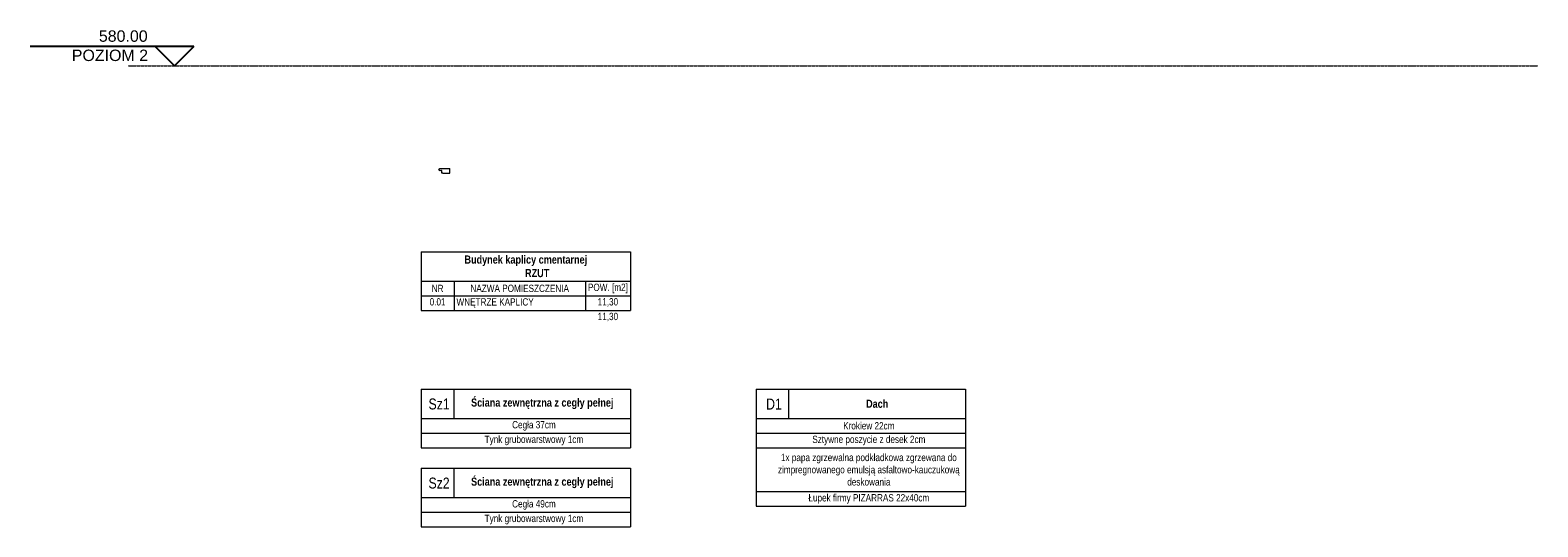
# Model space of a CAD drawing. Header units: millimetres. Extents: x -37887 to 94344, y -69777 to 116976.
# Tile 111 of 205: x 55393 to 94344, y -4515 to 8321. Entities that reach past the tile are written whole.
import ezdxf

# ---------------------------------------------------------------- set-up
doc = ezdxf.new("R2010")
doc.units = ezdxf.units.MM
doc.linetypes.add('Oś symetrii', pattern=[31.75, 6.35, -4.7625, 15.875, -4.7625])
for name, color, linetype, lineweight in [('01_inwentaryzacja', 8, 'Continuous', 9), ('02_odbudowa', 7, 'Continuous', 30), ('A-FLOR-LEVL', 51, 'Continuous', 9), ('AR_Opis pomieszczeń', 5, 'Continuous', 15)]:
    doc.layers.add(name, color=color, linetype=linetype, lineweight=lineweight)
doc.styles.add('Arial', font='arial.ttf', dxfattribs={"height": 324.565868})
doc.styles.add('Arial Condensed', font='arial.ttf', dxfattribs={"width": 0.8})

# ---------------------------------------------------------------- blocks, each defined once
blk = doc.blocks.new('A$C56A4092B')
at = {"layer": '01_inwentaryzacja'}
for p, q in [((0, 177), (2, 0)), ((2, 0), (124, 1)), ((66, 260), (84, 286)), ((84, 286), (122, 259)), ((122, 259), (124, 1))]:
    blk.add_line(p, q, dxfattribs=at)
for points, knots in [([(11, 193), (10, 193), (7, 192), (4, 193), (0, 196), (-1, 202), (2, 208), (8, 213), (16, 214), (26, 210), (35, 207), (45, 205), (55, 205), (66, 211), (74, 221), (80, 239), (71, 252), (66, 260)], [0, 0, 0, 0, 190.717452, 521.447454, 775.157505, 1048.279828, 1612.047537, 2115.472367, 2573.899383, 3197.469403, 4181.371417, 4473.705698, 5353.76649, 6220.202384, 6926.17271, 8008.898592, 9884.59045, 9884.59045, 9884.59045, 9884.59045]), ([(11, 193), (11, 192), (11, 188), (7, 182), (3, 178), (0, 177)], [0, 0, 0, 0, 277.887239, 731.451425, 1390.051141, 1390.051141, 1390.051141, 1390.051141])]:
    blk.add_open_spline(points, degree=3, knots=knots, dxfattribs=at)
blk = doc.blocks.new('Poziom - Kota wys GKSW-47831-Elevation 0 - a')
at = {"layer": 'A-FLOR-LEVL', "lineweight": 25}
for p, q in [((-9552, 500), (-13782, 500)), ((-10552, 500), (-10052, 0)), ((-9552, 500), (-10052, 0))]:
    blk.add_line(p, q, dxfattribs=at)

msp = doc.modelspace()

# ---------------------------------------------------------------- linework, layer by layer
at = {"layer": 'A-FLOR-LEVL', "linetype": 'Oś symetrii'}
msp.add_line((57922.2, 7400.5), (94343.8, 7400.5), dxfattribs=at)
at = {"layer": 'AR_Opis pomieszczeń', "color": 3}
for p, q in [((65493.6, 2596.5), (70901.7, 2596.5)), ((65493.6, 2596.5), (65493.6, 1080.1)), ((70901.7, 2596.5), (70901.7, 1080.1)), ((65493.6, 1836.1), (70901.7, 1836.1)), ((66344.1, 1836.1), (66344.1, 1080.1)), ((69736.2, 1836.1), (69736.2, 1080.1)), ((65493.6, 1458.1), (70901.7, 1458.1)), ((65493.6, 1080.1), (70901.7, 1080.1)), ((65493.6, -954.7), (70901.7, -954.7)), ((65493.6, -954.7), (65493.6, -2471.1)), ((66344.1, -1715.1), (66344.1, -954.7)), ((70901.7, -954.7), (70901.7, -2471.1)), ((74146, -954.7), (79554, -954.7)), ((74146, -954.7), (74146, -3980.9)), ((74996.5, -1715.1), (74996.5, -954.7)), ((79554, -954.7), (79554, -3980.9)), ((65493.6, -1715.1), (70901.7, -1715.1)), ((74146, -1715.1), (79554, -1715.1)), ((65493.6, -2093.1), (70901.7, -2093.1)), ((74146, -2093.1), (79554, -2093.1)), ((65493.6, -2471.1), (70901.7, -2471.1)), ((74146, -2471.1), (79554, -2471.1)), ((74146, -2471.1), (79554, -2471.1)), ((65493.6, -2998.2), (70901.7, -2998.2)), ((65493.6, -2998.2), (65493.6, -4514.6)), ((66344.1, -3758.6), (66344.1, -2998.2)), ((70901.7, -2998.2), (70901.7, -4514.6)), ((65493.6, -3758.6), (70901.7, -3758.6)), ((74146, -3602.9), (79554, -3602.9)), ((74146, -3605.1), (79554, -3605.1)), ((65493.6, -4136.6), (70901.7, -4136.6)), ((74146, -3980.9), (79554, -3980.9)), ((65493.6, -4514.6), (70901.7, -4514.6))]:
    msp.add_line(p, q, dxfattribs=at)

# ---------------------------------------------------------------- block references
at = {"layer": '02_odbudowa', "rotation": 90}
msp.add_blockref('A$C56A4092B', (66237.7, 4621.7), dxfattribs=at)
at = {"layer": 'A-FLOR-LEVL', "lineweight": 25}
msp.add_blockref('Poziom - Kota wys GKSW-47831-Elevation 0 - a', (69174.2, 7400.5), dxfattribs=at)

# ---------------------------------------------------------------- texts
at = {"layer": 'A-FLOR-LEVL', "char_height": 295.06, "attachment_point": 1, "line_spacing_factor": 0.938532, "style": 'Arial'}
for s, insert, width in [('580.00', (57167.8, 8315.7), 1504.652), ('POZIOM 2', (56468.9, 7817.8), 2343.369)]:
    msp.add_mtext(s, dxfattribs=dict(at, insert=insert, width=width))
at = {"layer": 'AR_Opis pomieszczeń', "color": 3, "style": 'Arial Condensed'}
for s, insert, char_height, width, attachment_point in [('{\\fArial|b1|i0|c238|p34;\\H0.83333x;\\C256;Budynek kaplicy cmentarnej\\P         RZUT }', (68197.7, 2216.3), 252, 5282.054, 5), ('NR', (65918.9, 1647.1), 189, 724.5, 5), ('NAZWA POMIESZCZENIA', (68040.2, 1647.1), 189, 3266.054, 5), ('POW. [m2]', (70318.9, 1647.1), 189, 1039.5, 5), ('0.01', (65918.9, 1395.1), 189, 724.5, 2), ('WNĘTRZE KAPLICY', (66407.1, 1269.1), 189, 3266.054, 4), ('11,30', (70318.9, 1395.1), 189, 1039.5, 2), ('11,30', (70318.9, 1017.1), 189, 1039.5, 2), ('Sz1', (65956.8, -1341.3), 283.5, 1086.75, 5), ('{\\fArial|b1|i0|c238|p34;\\H0.83333x;Ściana zewnętrzna z cegły pełnej}', (68622.9, -1334.9), 252, 4557.554, 5), ('D1', (74609.1, -1341.3), 283.5, 1086.75, 5), ('{\\fArial|b1|i0|c238|p34;\\H0.83333x;Dach}', (77275.2, -1334.9), 252, 4557.554, 5), ('Cegła 37cm', (68407.7, -1904.1), 189, 5408.054, 5), ('Krokiew 22cm', (77060, -1904.1), 189, 5408.054, 5), ('Tynk grubowarstwowy 1cm', (68407.7, -2282.1), 189, 5408.054, 5), ('Sztywne poszycie z desek 2cm', (77060, -2282.1), 189, 5408.054, 5), ('1x papa zgrzewalna podkładkowa zgrzewana do zimpregnowanego emulsją asfaltowo-kauczukową deskowania', (77060, -3038.1), 189, 5408.054, 5), ('{\\fArial|b1|i0|c238|p34;\\H0.83333x;Ściana zewnętrzna z cegły pełnej}', (68622.9, -3378.4), 252, 4557.554, 5), ('Sz2', (65956.8, -3384.9), 283.5, 1086.75, 5), ('Cegła 49cm', (68407.7, -3947.6), 189, 5408.054, 5), ('Łupek firmy PIZARRAS 22x40cm', (77060, -3791.9), 189, 5408.054, 5), ('Tynk grubowarstwowy 1cm', (68407.7, -4325.6), 189, 5408.054, 5)]:
    msp.add_mtext(s, dxfattribs=dict(at, insert=insert, char_height=char_height, width=width, attachment_point=attachment_point))

doc.saveas('drawing.dxf')
